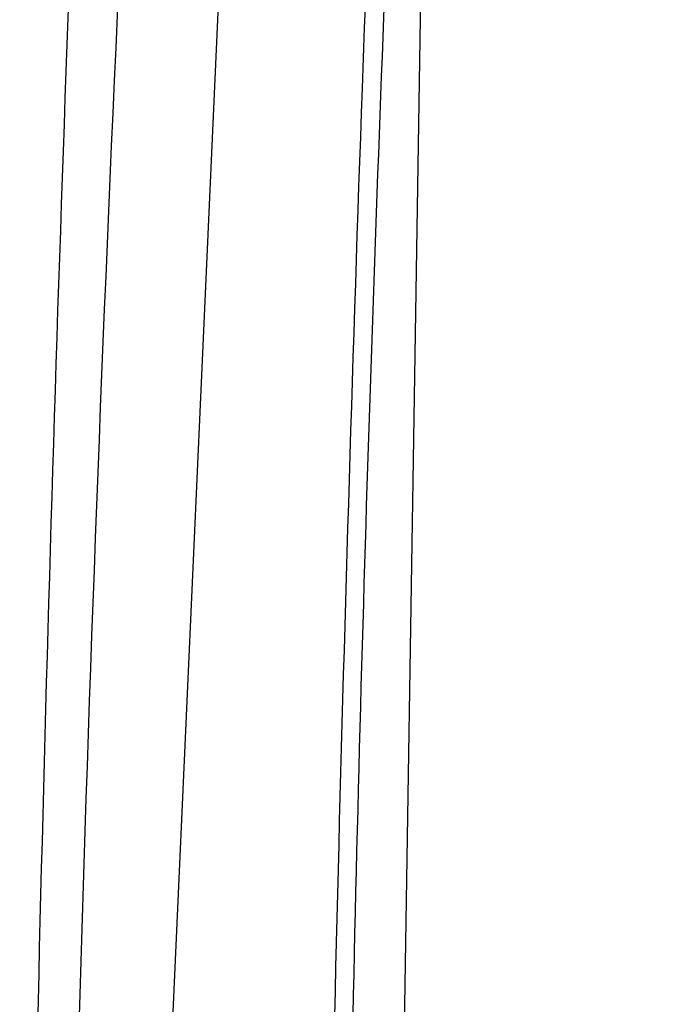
# Model space of a CAD drawing. Header units: millimetres. Extents: x 82 to 1337, y -230 to 1154.
# Tile 210 of 217: x 963 to 984, y 924 to 956. Entities that reach past the tile are written whole.
import ezdxf

# ---------------------------------------------------------------- set-up
doc = ezdxf.new("R2010")
doc.units = ezdxf.units.MM

msp = doc.modelspace()

# ---------------------------------------------------------------- linework, layer by layer
at = {"color": 7, "linetype": 'Continuous', "lineweight": 25}
for p, q in [((966.391, 893.878), (970.246, 979.527)), ((976.011, 977.191), (974.733, 896.216))]:
    msp.add_line(p, q, dxfattribs=at)
for points, knots in [([(966.835, 1001.214), (970.95, 996.797), (975.331, 992.48), (984.624, 984.045), (989.536, 979.926), (997.302, 973.899), (999.96, 971.913), (1005.39, 968.006), (1008.163, 966.083), (1016.659, 960.409), (1022.556, 956.748), (1031.75, 951.444), (1034.874, 949.707), (1039.647, 947.148), (1041.251, 946.303), (1044.482, 944.634), (1046.109, 943.808), (1054.302, 939.727), (1061.04, 936.611), (1074.879, 930.675), (1081.98, 927.853), (1096.547, 922.506), (1104.013, 919.981), (1111.665, 917.605)], [0, 0, 0, 0, 0.125, 0.125, 0.25, 0.25, 0.3125, 0.3125, 0.375, 0.375, 0.5, 0.5, 0.5625, 0.5625, 0.59375, 0.59375, 0.625, 0.625, 0.75, 0.75, 0.875, 0.875, 1, 1, 1, 1]), ([(962.798, 887.576), (962.959, 905.573), (963.323, 923.689), (964.46, 960.138), (965.234, 978.467), (966.213, 996.9)], [0, 0, 0, 0, 0.5, 0.5, 1, 1, 1, 1]), ([(1106.339, 916.007), (1099.004, 918.363), (1091.833, 920.859), (1077.815, 926.128), (1070.968, 928.9), (1062.612, 932.54), (1060.951, 933.277), (1057.649, 934.768), (1056.008, 935.523), (1051.124, 937.808), (1047.918, 939.363), (1038.451, 944.117), (1032.34, 947.407), (1023.474, 952.525), (1020.568, 954.262), (1014.858, 957.796), (1012.051, 959.595), (1003.811, 965.064), (998.551, 968.811), (988.496, 976.505), (983.701, 980.454), (977.999, 985.515), (976.872, 986.534), (974.653, 988.581), (973.56, 989.609), (970.328, 992.709), (968.238, 994.795), (966.213, 996.9)], [0, 0, 0, 0, 0.125, 0.125, 0.25, 0.25, 0.28125, 0.28125, 0.3125, 0.3125, 0.375, 0.375, 0.5, 0.5, 0.5625, 0.5625, 0.625, 0.625, 0.75, 0.75, 0.875, 0.875, 0.90625, 0.90625, 0.9375, 0.9375, 1, 1, 1, 1]), ([(1098.908, 907.351), (1085.695, 913.4), (1072.984, 919.556), (1057.735, 927.371), (1054.715, 928.941), (1048.763, 932.081), (1045.828, 933.652), (1037.144, 938.37), (1031.518, 941.52), (1023.324, 946.251), (1020.634, 947.83), (1016.66, 950.199), (1015.345, 950.989), (1012.742, 952.567), (1011.454, 953.354), (1005.073, 957.286), (1000.169, 960.414), (986.05, 969.748), (977.424, 975.904), (969.582, 982.009)], [0, 0, 0, 0, 0.25, 0.25, 0.3125, 0.3125, 0.375, 0.375, 0.5, 0.5, 0.5625, 0.5625, 0.59375, 0.59375, 0.625, 0.625, 0.75, 0.75, 1, 1, 1, 1]), ([(974.81, 978.091), (974.75, 976.764), (974.374, 968.493), (973.714, 951.832), (972.985, 928.191), (972.594, 909.062), (972.436, 897.697), (972.4, 894.631), (972.393, 894.027)], [0, 0, 0, 0, 0.046926, 0.292522, 0.591041, 0.88956, 0.978247, 1, 1, 1, 1]), ([(972.992, 895.206), (973.221, 909.243), (973.668, 936.532), (974.836, 964.208), (975.402, 977.647)], [0, 0, 0, 0, 0.5144215, 1, 1, 1, 1])]:
    msp.add_open_spline(points, degree=3, knots=knots, dxfattribs=at)
msp.add_open_spline([(967.197, 979.903), (965.885, 957.41), (964.956, 935.009), (964.414, 912.7)], degree=3, dxfattribs=at)

doc.saveas('drawing.dxf')
